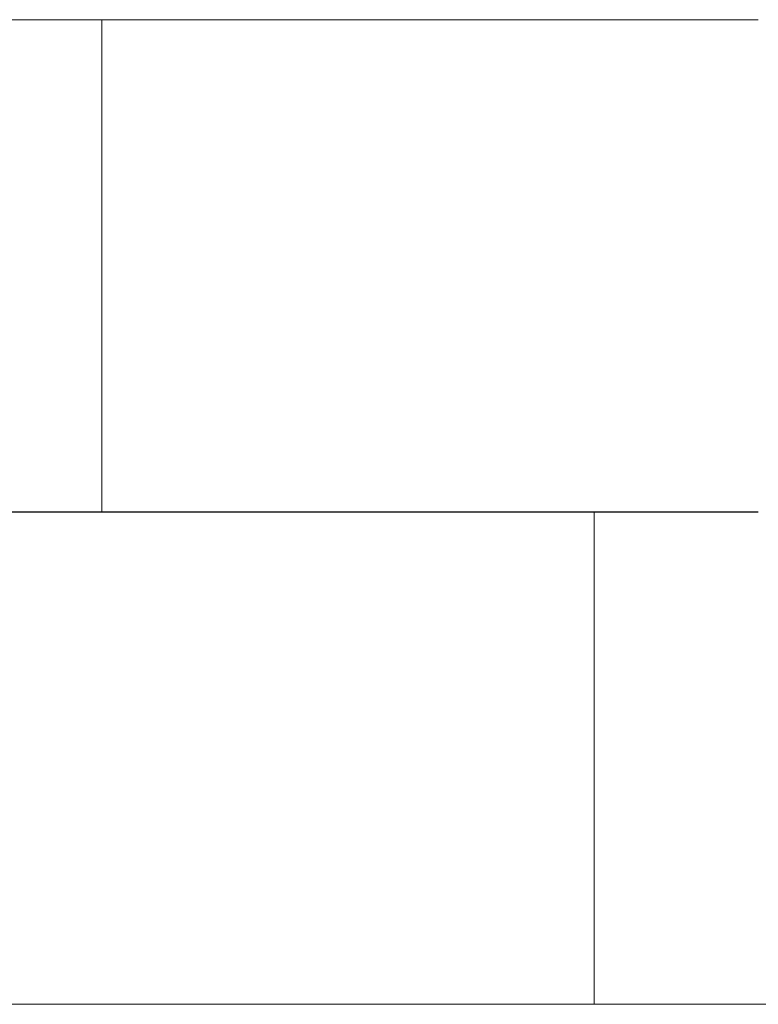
# Model space of a CAD drawing. Header units: millimetres. Extents: x -281 to 121694, y -16481 to 65128.
# Tile 17 of 256: x 13450 to 14800, y 13850 to 15650. Entities that reach past the tile are written whole.
import ezdxf

# ---------------------------------------------------------------- set-up
doc = ezdxf.new("R2010")
doc.units = ezdxf.units.MM
doc.layers.add('A--L$01A__Algemeen', color=7, linetype='Continuous', lineweight=5)
doc.layers.add('A--L82__LosseGebruikersInvent', color=1, linetype='Continuous', lineweight=5)

# ---------------------------------------------------------------- blocks, each defined once
blk = doc.blocks.new('NLRS_82_FU_UN_lab en spoel tafels_gen_kad - labtafel zonder onderkast dxbxh 900x1800x950-49223878-L_80_ 14')
at = {"layer": 'A--L$01A__Algemeen'}
for p, q in [((900, 262.7), (-900, 262.7)), ((-900, 262.7), (-900, -637.3)), ((900, -637.3), (900, 262.7)), ((-900, -637.3), (900, -637.3))]:
    blk.add_line(p, q, dxfattribs=at)
blk = doc.blocks.new('NLRS_82_FU_UN_lab en spoel tafels_gen_kad - labtafel zonder onderkast dxbxh 900x1200x950-49224594-L_80_ 14')
at = {"layer": 'A--L$01A__Algemeen'}
for p, q in [((-300, 262.7), (-600, 262.7)), ((-600, 262.7), (-600, -637.3)), ((600, -637.3), (600, 262.7)), ((-600, -637.3), (600, -637.3))]:
    blk.add_line(p, q, dxfattribs=at)
blk = doc.blocks.new('NLRS_82_FU_UN_lab en spoel tafels_gen_kad - labtafel zonder onderkast dxbxh 900x1200x950-V231-L_80_ 14')
at = {"layer": 'A--L$01A__Algemeen'}
for p, q in [((600, 262.7), (-600, 262.7)), ((-600, 262.7), (-600, -637.3)), ((600, -637.3), (600, 262.7)), ((-600, -637.3), (600, -637.3))]:
    blk.add_line(p, q, dxfattribs=at)
blk = doc.blocks.new('NLRS_82_FU_UN_lab en spoel tafels_gen_kad - labtafel zonder onderkast dxbxh 900x1200x950-V403-L_80_ 14')
at = {"layer": 'A--L$01A__Algemeen'}
for p, q in [((600, 262.7), (-600, 262.7)), ((600, -637.3), (600, 262.7)), ((-600, -637.3), (600, -637.3))]:
    blk.add_line(p, q, dxfattribs=at)

msp = doc.modelspace()

# ---------------------------------------------------------------- block references
at = {"layer": 'A--L82__LosseGebruikersInvent', "rotation": 180}
for name, p in [('NLRS_82_FU_UN_lab en spoel tafels_gen_kad - labtafel zonder onderkast dxbxh 900x1200x950-V231-L_80_ 14', (12999.9, 15012.4)), ('NLRS_82_FU_UN_lab en spoel tafels_gen_kad - labtafel zonder onderkast dxbxh 900x1200x950-V403-L_80_ 14', (14199.9, 15012.4))]:
    msp.add_blockref(name, p, dxfattribs=at)
at = {"layer": 'A--L82__LosseGebruikersInvent'}
for name, p in [('NLRS_82_FU_UN_lab en spoel tafels_gen_kad - labtafel zonder onderkast dxbxh 900x1800x950-49223878-L_80_ 14', (13599.9, 14487.1)), ('NLRS_82_FU_UN_lab en spoel tafels_gen_kad - labtafel zonder onderkast dxbxh 900x1200x950-49224594-L_80_ 14', (15099.9, 14487.1))]:
    msp.add_blockref(name, p, dxfattribs=at)

doc.saveas('drawing.dxf')
